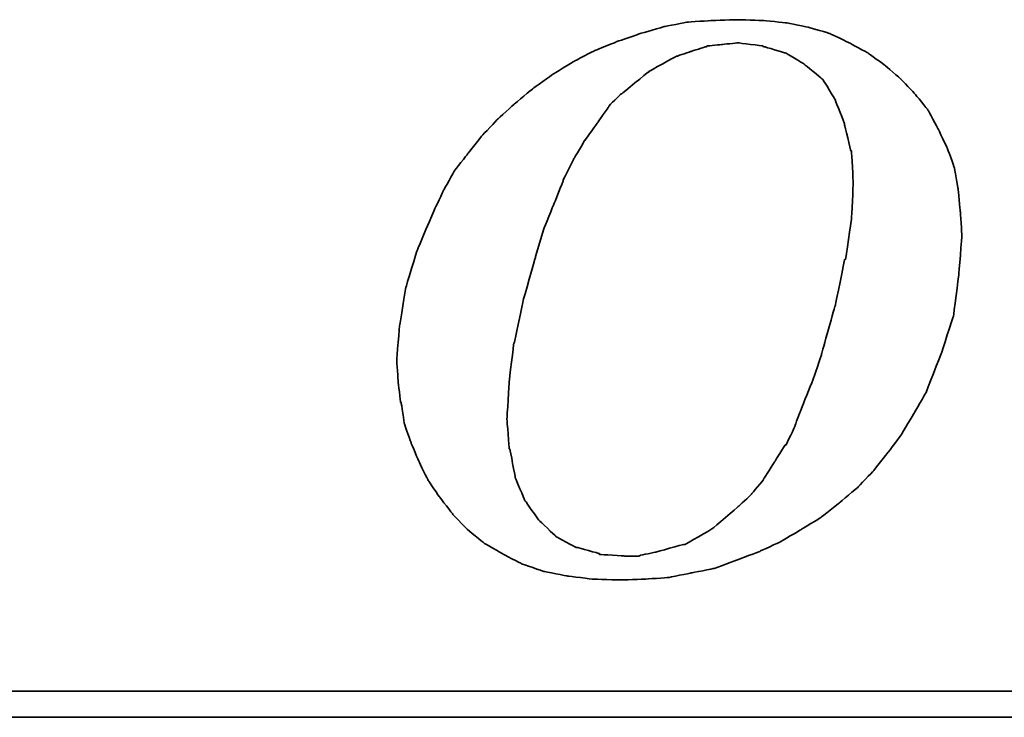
# Model space of a CAD drawing. Header units: millimetres. Extents: x 725 to 1032, y 320 to 423.
# Tile 37 of 55: x 948.49 to 951.8, y 350.54 to 352.88. Entities that reach past the tile are written whole.
import ezdxf

# ---------------------------------------------------------------- set-up
doc = ezdxf.new("R2010")
doc.units = ezdxf.units.MM
doc.header["$LTSCALE"] = 0.15
doc.layers.add('DIM', color=4, linetype='CONTINUOUS')
doc.layers.add('layer 1', color=7, linetype='CONTINUOUS')

# ---------------------------------------------------------------- blocks, each defined once
blk = doc.blocks.new('TBI MOTION logo(完整正式版)')
at = {"layer": 'layer 1', "color": 22, "lineweight": 35}
for points, knots in [([(-11.34375, -6.98375), (-11.34375, -6.98375), (-10.91375, -7.43875), (-10.91375, -7.43875), (-10.91375, -7.43875), (-10.91375, -7.43875), (-10.38625, -7.87125), (-10.38625, -7.87125), (-10.38625, -7.87125), (-10.38625, -7.87125), (-9.81125, -8.20375), (-9.81125, -8.20375), (-9.81125, -8.20375), (-9.81125, -8.20375), (-9.21125, -8.51875), (-9.21125, -8.51875), (-9.21125, -8.51875), (-9.21125, -8.51875), (-8.51625, -8.75875), (-8.51625, -8.75875), (-8.51625, -8.75875), (-8.51625, -8.75875), (-7.77125, -8.90375), (-7.77125, -8.90375), (-7.77125, -8.90375), (-7.77125, -8.90375), (-6.97875, -8.99875), (-6.97875, -8.99875), (-6.97875, -8.99875), (-6.97875, -8.99875), (-6.14125, -9.02375), (-6.14125, -9.02375), (-6.14125, -9.02375), (-6.14125, -9.02375), (-5.37125, -8.99875), (-5.37125, -8.99875), (-5.37125, -8.99875), (-5.37125, -8.99875), (-4.65375, -8.94875), (-4.65375, -8.94875), (-4.65375, -8.94875), (-4.65375, -8.94875), (-3.93375, -8.80625), (-3.93375, -8.80625), (-3.93375, -8.80625), (-3.93375, -8.80625), (-3.21375, -8.66375), (-3.21375, -8.66375), (-3.21375, -8.66375), (-3.21375, -8.66375), (-2.49375, -8.39875), (-2.49375, -8.39875), (-2.49375, -8.39875), (-2.49375, -8.39875), (-1.79875, -8.13375), (-1.79875, -8.13375), (-1.79875, -8.13375), (-1.79875, -8.13375), (-1.17375, -7.84375), (-1.17375, -7.84375), (-1.17375, -7.84375), (-1.17375, -7.84375), (-0.52375, -7.46375), (-0.52375, -7.46375), (-0.52375, -7.46375), (-0.52375, -7.46375), (0.10124, -7.07875), (0.10124, -7.07875), (0.10124, -7.07875), (0.10124, -7.07875), (0.67625, -6.62375), (0.67625, -6.62375), (0.67625, -6.62375), (0.67625, -6.62375), (1.24874, -6.14375), (1.24874, -6.14375), (1.24874, -6.14375), (1.24874, -6.14375), (1.72874, -5.64125), (1.72874, -5.64125), (1.72874, -5.64125), (1.72874, -5.64125), (2.18624, -5.06375), (2.18624, -5.06375), (2.18624, -5.06375), (2.18624, -5.06375), (2.61625, -4.48874), (2.61625, -4.48874), (2.61625, -4.48874), (2.61625, -4.48874), (3.00125, -3.83874), (3.00125, -3.83874), (3.00125, -3.83874), (3.00125, -3.83874), (3.36124, -3.21374), (3.36124, -3.21374), (3.36124, -3.21374), (3.36124, -3.21374), (3.84374, -1.99125), (3.84374, -1.99125), (3.84374, -1.99125), (3.84374, -1.99125), (4.22625, -0.81875), (4.22625, -0.81875), (4.22625, -0.81875), (4.22625, -0.81875), (4.39125, 0.45624), (4.39125, 0.45624), (4.39125, 0.45624), (4.39125, 0.45624), (4.48874, 1.70124), (4.48874, 1.70124), (4.48874, 1.70124), (4.48874, 1.70124), (4.43874, 2.44625), (4.43874, 2.44625), (4.43874, 2.44625), (4.43874, 2.44625), (4.36874, 3.14125), (4.36874, 3.14125), (4.36874, 3.14125), (4.36874, 3.14125), (4.25125, 3.81125), (4.25125, 3.81125), (4.25125, 3.81125), (4.25125, 3.81125), (4.03124, 4.41125), (4.03124, 4.41125), (4.03124, 4.41125), (4.03124, 4.41125), (3.74374, 5.01125), (3.74374, 5.01125), (3.74374, 5.01125), (3.74374, 5.01125), (3.43124, 5.58875), (3.43124, 5.58875), (3.43124, 5.58875), (3.43124, 5.58875), (3.02625, 6.09125), (3.02625, 6.09125), (3.02625, 6.09125), (3.02625, 6.09125), (2.59374, 6.54875), (2.59374, 6.54875), (2.59374, 6.54875), (2.59374, 6.54875), (2.09124, 6.98125), (2.09124, 6.98125), (2.09124, 6.98125), (2.09124, 6.98125), (1.56124, 7.36625), (1.56124, 7.36625), (1.56124, 7.36625), (1.56124, 7.36625), (0.98624, 7.67625), (0.98624, 7.67625), (0.98624, 7.67625), (0.98624, 7.67625), (0.38624, 7.96375), (0.38624, 7.96375), (0.38624, 7.96375), (0.38624, 7.96375), (-0.25875, 8.15625), (-0.25875, 8.15625), (-0.25875, 8.15625), (-0.25875, 8.15625), (-0.98125, 8.30125), (-0.98125, 8.30125), (-0.98125, 8.30125), (-0.98125, 8.30125), (-1.70124, 8.37125), (-1.70124, 8.37125), (-1.70124, 8.37125), (-1.70124, 8.37125), (-2.49375, 8.39624), (-2.49375, 8.39624), (-2.49375, 8.39624), (-2.49375, 8.39624), (-3.28625, 8.37125), (-3.28625, 8.37125), (-3.28625, 8.37125), (-3.28625, 8.37125), (-4.05125, 8.32125), (-4.05125, 8.32125), (-4.05125, 8.32125), (-4.05125, 8.32125), (-4.77375, 8.18125), (-4.77375, 8.18125), (-4.77375, 8.18125), (-4.77375, 8.18125), (-5.51625, 7.96375), (-5.51625, 7.96375), (-5.51625, 7.96375), (-5.51625, 7.96375), (-6.21125, 7.72625), (-6.21125, 7.72625), (-6.21125, 7.72625), (-6.21125, 7.72625), (-6.92875, 7.43625), (-6.92875, 7.43625), (-6.92875, 7.43625), (-6.92875, 7.43625), (-7.57875, 7.10125), (-7.57875, 7.10125), (-7.57875, 7.10125), (-7.57875, 7.10125), (-8.24875, 6.69125), (-8.24875, 6.69125), (-8.24875, 6.69125), (-8.24875, 6.69125), (-8.84875, 6.26125), (-8.84875, 6.26125), (-8.84875, 6.26125), (-8.84875, 6.26125), (-9.42625, 5.78125), (-9.42625, 5.78125), (-9.42625, 5.78125), (-9.42625, 5.78125), (-9.95375, 5.30125), (-9.95375, 5.30125), (-9.95375, 5.30125), (-9.95375, 5.30125), (-10.43375, 4.79624), (-10.43375, 4.79624), (-10.43375, 4.79624), (-10.43375, 4.79624), (-10.88875, 4.22125), (-10.88875, 4.22125), (-10.88875, 4.22125), (-10.88875, 4.22125), (-11.29875, 3.69375), (-11.29875, 3.69375), (-11.29875, 3.69375), (-11.29875, 3.69375), (-11.63375, 3.09125), (-11.63375, 3.09125), (-11.63375, 3.09125), (-11.63375, 3.09125), (-11.91875, 2.49625), (-11.91875, 2.49625), (-11.91875, 2.49625), (-11.91875, 2.49625), (-12.44875, 1.24625), (-12.44875, 1.24625), (-12.44875, 1.24625), (-12.44875, 1.24625), (-12.80875, 0.06874), (-12.80875, 0.06874), (-12.80875, 0.06874), (-12.80875, 0.06874), (-12.99875, -1.07875), (-12.99875, -1.07875), (-12.99875, -1.07875), (-12.99875, -1.07875), (-13.09375, -2.18375), (-13.09375, -2.18375), (-13.09375, -2.18375), (-13.09375, -2.18375), (-13.04875, -2.85375), (-13.04875, -2.85375), (-13.04875, -2.85375), (-13.04875, -2.85375), (-12.97375, -3.50375), (-12.97375, -3.50375), (-12.97375, -3.50375), (-12.97375, -3.50375), (-12.95375, -3.50375), (-12.95375, -3.50375), (-12.95375, -3.50375), (-12.95375, -3.50375), (-12.85375, -4.17375), (-12.85375, -4.17375), (-12.85375, -4.17375), (-12.85375, -4.17375), (-12.63875, -4.77624), (-12.63875, -4.77624), (-12.63875, -4.77624), (-12.63875, -4.77624), (-12.39875, -5.35125), (-12.39875, -5.35125), (-12.39875, -5.35125), (-12.39875, -5.35125), (-12.11375, -5.92875), (-12.11375, -5.92875), (-12.11375, -5.92875), (-12.11375, -5.92875), (-11.75375, -6.45375), (-11.75375, -6.45375), (-11.75375, -6.45375), (-11.75375, -6.45375), (-11.34375, -6.98375), (-11.34375, -6.98375)], [0, 0, 0, 0, 0.01369863, 0.01369863, 0.01369863, 0.01369864, 0.02739726, 0.02739726, 0.02739726, 0.02739727, 0.04109589, 0.04109589, 0.04109589, 0.0410959, 0.05479452, 0.05479452, 0.05479452, 0.05479453, 0.06849315, 0.06849315, 0.06849315, 0.06849316, 0.08219178, 0.08219178, 0.08219178, 0.08219179, 0.09589041, 0.09589041, 0.09589041, 0.09589042, 0.10958904, 0.10958904, 0.10958904, 0.10958905, 0.12328767, 0.12328767, 0.12328767, 0.12328768, 0.1369863, 0.1369863, 0.1369863, 0.13698631, 0.15068493, 0.15068493, 0.15068493, 0.15068494, 0.16438356, 0.16438356, 0.16438356, 0.16438357, 0.17808219, 0.17808219, 0.17808219, 0.1780822, 0.19178082, 0.19178082, 0.19178082, 0.19178083, 0.20547945, 0.20547945, 0.20547945, 0.20547946, 0.21917808, 0.21917808, 0.21917808, 0.21917809, 0.23287671, 0.23287671, 0.23287671, 0.23287672, 0.24657534, 0.24657534, 0.24657534, 0.24657535, 0.26027397, 0.26027397, 0.26027397, 0.26027398, 0.2739726, 0.2739726, 0.2739726, 0.27397261, 0.28767123, 0.28767123, 0.28767123, 0.28767124, 0.30136986, 0.30136986, 0.30136986, 0.30136987, 0.31506849, 0.31506849, 0.31506849, 0.3150685, 0.32876712, 0.32876712, 0.32876712, 0.32876713, 0.34246575, 0.34246575, 0.34246575, 0.34246576, 0.35616438, 0.35616438, 0.35616438, 0.35616439, 0.36986301, 0.36986301, 0.36986301, 0.36986302, 0.38356164, 0.38356164, 0.38356164, 0.38356165, 0.39726027, 0.39726027, 0.39726027, 0.39726028, 0.4109589, 0.4109589, 0.4109589, 0.41095891, 0.42465753, 0.42465753, 0.42465753, 0.42465754, 0.43835616, 0.43835616, 0.43835616, 0.43835617, 0.45205479, 0.45205479, 0.45205479, 0.4520548, 0.46575342, 0.46575342, 0.46575342, 0.46575343, 0.47945205, 0.47945205, 0.47945205, 0.47945206, 0.49315068, 0.49315068, 0.49315068, 0.49315069, 0.50684932, 0.50684932, 0.50684932, 0.50684933, 0.52054795, 0.52054795, 0.52054795, 0.52054796, 0.53424658, 0.53424658, 0.53424658, 0.53424659, 0.54794521, 0.54794521, 0.54794521, 0.54794522, 0.56164384, 0.56164384, 0.56164384, 0.56164385, 0.57534247, 0.57534247, 0.57534247, 0.57534248, 0.5890411, 0.5890411, 0.5890411, 0.58904111, 0.60273973, 0.60273973, 0.60273973, 0.60273974, 0.61643836, 0.61643836, 0.61643836, 0.61643837, 0.63013699, 0.63013699, 0.63013699, 0.630137, 0.64383562, 0.64383562, 0.64383562, 0.64383563, 0.65753425, 0.65753425, 0.65753425, 0.65753426, 0.67123288, 0.67123288, 0.67123288, 0.67123289, 0.68493151, 0.68493151, 0.68493151, 0.68493152, 0.69863014, 0.69863014, 0.69863014, 0.69863015, 0.71232877, 0.71232877, 0.71232877, 0.71232878, 0.7260274, 0.7260274, 0.7260274, 0.72602741, 0.73972603, 0.73972603, 0.73972603, 0.73972604, 0.75342466, 0.75342466, 0.75342466, 0.75342467, 0.76712329, 0.76712329, 0.76712329, 0.7671233, 0.78082192, 0.78082192, 0.78082192, 0.78082193, 0.79452055, 0.79452055, 0.79452055, 0.79452056, 0.80821918, 0.80821918, 0.80821918, 0.80821919, 0.82191781, 0.82191781, 0.82191781, 0.82191782, 0.83561644, 0.83561644, 0.83561644, 0.83561645, 0.84931507, 0.84931507, 0.84931507, 0.84931508, 0.8630137, 0.8630137, 0.8630137, 0.86301371, 0.87671233, 0.87671233, 0.87671233, 0.87671234, 0.89041096, 0.89041096, 0.89041096, 0.89041097, 0.90410959, 0.90410959, 0.90410959, 0.9041096, 0.91780822, 0.91780822, 0.91780822, 0.91780823, 0.93150685, 0.93150685, 0.93150685, 0.93150686, 0.94520548, 0.94520548, 0.94520548, 0.94520549, 0.95890411, 0.95890411, 0.95890411, 0.95890412, 0.97260274, 0.97260274, 0.97260274, 0.97260275, 0.98630137, 0.98630137, 0.98630137, 0.98630138, 1, 1, 1, 1]), ([(-8.77875, 1.03124), (-8.77875, 1.03124), (-8.51625, 1.89625), (-8.51625, 1.89625), (-8.51625, 1.89625), (-8.51625, 1.89625), (-8.20375, 2.66375), (-8.20375, 2.66375), (-8.20375, 2.66375), (-8.20375, 2.66375), (-7.91625, 3.38125), (-7.91625, 3.38125), (-7.91625, 3.38125), (-7.91625, 3.38125), (-7.91625, 3.40624), (-7.91625, 3.40624), (-7.91625, 3.40624), (-7.91625, 3.40624), (-7.57875, 4.07624), (-7.57875, 4.07624), (-7.57875, 4.07624), (-7.57875, 4.07624), (-7.24375, 4.65125), (-7.24375, 4.65125), (-7.24375, 4.65125), (-7.24375, 4.65125), (-7.21875, 4.65125), (-7.21875, 4.65125), (-7.21875, 4.65125), (-7.21875, 4.65125), (-7.21875, 4.67624), (-7.21875, 4.67624), (-7.21875, 4.67624), (-7.21875, 4.67624), (-6.83625, 5.20375), (-6.83625, 5.20375), (-6.83625, 5.20375), (-6.83625, 5.20375), (-6.49875, 5.68625), (-6.49875, 5.68625), (-6.49875, 5.68625), (-6.49875, 5.68625), (-6.49875, 5.70625), (-6.49875, 5.70625), (-6.49875, 5.70625), (-6.49875, 5.70625), (-6.11625, 6.09125), (-6.11625, 6.09125), (-6.11625, 6.09125), (-6.11625, 6.09125), (-6.09125, 6.09125), (-6.09125, 6.09125), (-6.09125, 6.09125), (-6.09125, 6.09125), (-5.27375, 6.76625), (-5.27375, 6.76625), (-5.27375, 6.76625), (-5.27375, 6.76625), (-5.24875, 6.76625), (-5.24875, 6.76625), (-5.24875, 6.76625), (-5.24875, 6.76625), (-5.24875, 6.78625), (-5.24875, 6.78625), (-5.24875, 6.78625), (-5.24875, 6.78625), (-4.38875, 7.26624), (-4.38875, 7.26624), (-4.38875, 7.26624), (-4.38875, 7.26624), (-4.36125, 7.26624), (-4.36125, 7.26624), (-4.36125, 7.26624), (-4.36125, 7.26624), (-3.93375, 7.41125), (-3.93375, 7.41125), (-3.93375, 7.41125), (-3.93375, 7.41125), (-3.47375, 7.55625), (-3.47375, 7.55625), (-3.47375, 7.55625), (-3.47375, 7.55625), (-3.45375, 7.55625), (-3.45375, 7.55625), (-3.45375, 7.55625), (-3.45375, 7.55625), (-3.42875, 7.58124), (-3.42875, 7.58124), (-3.42875, 7.58124), (-3.42875, 7.58124), (-2.97375, 7.62625), (-2.97375, 7.62625), (-2.97375, 7.62625), (-2.97375, 7.62625), (-2.49375, 7.67625), (-2.49375, 7.67625), (-2.49375, 7.67625), (-2.49375, 7.67625), (-2.46875, 7.67625), (-2.46875, 7.67625), (-2.46875, 7.67625), (-2.46875, 7.67625), (-1.70124, 7.58124), (-1.70124, 7.58124), (-1.70124, 7.58124), (-1.70124, 7.58124), (-1.67875, 7.55625), (-1.67875, 7.55625), (-1.67875, 7.55625), (-1.67875, 7.55625), (-1.65375, 7.55625), (-1.65375, 7.55625), (-1.65375, 7.55625), (-1.65375, 7.55625), (-1.03125, 7.36625), (-1.03125, 7.36625), (-1.03125, 7.36625), (-1.03125, 7.36625), (-1.00625, 7.36625), (-1.00625, 7.36625), (-1.00625, 7.36625), (-1.00625, 7.36625), (-0.43124, 7.02624), (-0.43124, 7.02624), (-0.43124, 7.02624), (-0.43124, 7.02624), (-0.40625, 7.00624), (-0.40625, 7.00624), (-0.40625, 7.00624), (-0.40625, 7.00624), (0.12124, 6.57124), (0.12124, 6.57124), (0.12124, 6.57124), (0.12124, 6.57124), (0.14624, 6.54875), (0.14624, 6.54875), (0.14624, 6.54875), (0.14624, 6.54875), (0.17124, 6.52375), (0.17124, 6.52375), (0.17124, 6.52375), (0.17124, 6.52375), (0.55625, 5.89875), (0.55625, 5.89875), (0.55625, 5.89875), (0.55625, 5.89875), (0.55625, 5.87625), (0.55625, 5.87625), (0.55625, 5.87625), (0.55625, 5.87625), (0.84124, 5.15625), (0.84124, 5.15625), (0.84124, 5.15625), (0.84124, 5.15625), (0.84124, 5.13125), (0.84124, 5.13125), (0.84124, 5.13125), (0.84124, 5.13125), (1.03624, 4.31875), (1.03624, 4.31875), (1.03624, 4.31875), (1.03624, 4.31875), (1.05624, 4.31875), (1.05624, 4.31875), (1.05624, 4.31875), (1.05624, 4.31875), (1.05624, 4.29125), (1.05624, 4.29125), (1.05624, 4.29125), (1.05624, 4.29125), (1.10625, 3.33125), (1.10625, 3.33125), (1.10625, 3.33125), (1.10625, 3.33125), (1.10625, 3.30875), (1.10625, 3.30875), (1.10625, 3.30875), (1.10625, 3.30875), (1.05624, 2.20624), (1.05624, 2.20624), (1.05624, 2.20624), (1.05624, 2.20624), (1.05624, 2.18124), (1.05624, 2.18124), (1.05624, 2.18124), (1.05624, 2.18124), (0.86624, 0.93624), (0.86624, 0.93624), (0.86624, 0.93624), (0.86624, 0.93624), (0.84124, 0.93624), (0.84124, 0.93624), (0.84124, 0.93624), (0.84124, 0.93624), (0.55625, -0.45874), (0.55625, -0.45874), (0.55625, -0.45874), (0.55625, -0.45874), (0.12124, -1.99125), (0.12124, -1.99125), (0.12124, -1.99125), (0.12124, -1.99125), (0.12124, -2.01874), (0.12124, -2.01874), (0.12124, -2.01874), (0.12124, -2.01874), (-0.13874, -2.78375), (-0.13874, -2.78375), (-0.13874, -2.78375), (-0.13874, -2.78375), (-0.43124, -3.50375), (-0.43124, -3.50375), (-0.43124, -3.50375), (-0.43124, -3.50375), (-0.69375, -4.19875), (-0.69375, -4.19875), (-0.69375, -4.19875), (-0.69375, -4.19875), (-0.69375, -4.22375), (-0.69375, -4.22375), (-0.69375, -4.22375), (-0.69375, -4.22375), (-0.98125, -4.82374), (-0.98125, -4.82374), (-0.98125, -4.82374), (-0.98125, -4.82374), (-1.00625, -4.82374), (-1.00625, -4.82374), (-1.00625, -4.82374), (-1.00625, -4.82374), (-1.33875, -5.35125), (-1.33875, -5.35125), (-1.33875, -5.35125), (-1.33875, -5.35125), (-1.67875, -5.87875), (-1.67875, -5.87875), (-1.67875, -5.87875), (-1.67875, -5.87875), (-1.67875, -5.90375), (-1.67875, -5.90375), (-1.67875, -5.90375), (-1.67875, -5.90375), (-2.05875, -6.35875), (-2.05875, -6.35875), (-2.05875, -6.35875), (-2.05875, -6.35875), (-2.08375, -6.38375), (-2.08375, -6.38375), (-2.08375, -6.38375), (-2.08375, -6.38375), (-2.46875, -6.74375), (-2.46875, -6.74375), (-2.46875, -6.74375), (-2.46875, -6.74375), (-3.25875, -7.41625), (-3.25875, -7.41625), (-3.25875, -7.41625), (-3.25875, -7.41625), (-3.28625, -7.43875), (-3.28625, -7.43875), (-3.28625, -7.43875), (-3.28625, -7.43875), (-4.12375, -7.91875), (-4.12375, -7.91875), (-4.12375, -7.91875), (-4.12375, -7.91875), (-4.14875, -7.91875), (-4.14875, -7.91875), (-4.14875, -7.91875), (-4.14875, -7.91875), (-4.17125, -7.91875), (-4.17125, -7.91875), (-4.17125, -7.91875), (-4.17125, -7.91875), (-5.03375, -8.15875), (-5.03375, -8.15875), (-5.03375, -8.15875), (-5.03375, -8.15875), (-5.51625, -8.25625), (-5.51625, -8.25625), (-5.51625, -8.25625), (-5.51625, -8.25625), (-5.54125, -8.27875), (-5.54125, -8.27875), (-5.54125, -8.27875), (-5.54125, -8.27875), (-5.56375, -8.27875), (-5.56375, -8.27875), (-5.56375, -8.27875), (-5.56375, -8.27875), (-5.99625, -8.27875), (-5.99625, -8.27875), (-5.99625, -8.27875), (-5.99625, -8.27875), (-6.76375, -8.23125), (-6.76375, -8.23125), (-6.76375, -8.23125), (-6.76375, -8.23125), (-6.78875, -8.23125), (-6.78875, -8.23125), (-6.78875, -8.23125), (-6.78875, -8.23125), (-6.78875, -8.20375), (-6.78875, -8.20375), (-6.78875, -8.20375), (-6.78875, -8.20375), (-7.45875, -8.01375), (-7.45875, -8.01375), (-7.45875, -8.01375), (-7.45875, -8.01375), (-7.48375, -8.01375), (-7.48375, -8.01375), (-7.48375, -8.01375), (-7.48375, -8.01375), (-7.50875, -8.01375), (-7.50875, -8.01375), (-7.50875, -8.01375), (-7.50875, -8.01375), (-8.13125, -7.67875), (-8.13125, -7.67875), (-8.13125, -7.67875), (-8.13125, -7.67875), (-8.15625, -7.65375), (-8.15625, -7.65375), (-8.15625, -7.65375), (-8.15625, -7.65375), (-8.65875, -7.17375), (-8.65875, -7.17375), (-8.65875, -7.17375), (-8.65875, -7.17375), (-8.68375, -7.14875), (-8.68375, -7.14875), (-8.68375, -7.14875), (-8.68375, -7.14875), (-9.08875, -6.57375), (-9.08875, -6.57375), (-9.08875, -6.57375), (-9.08875, -6.57375), (-9.11375, -6.54875), (-9.11375, -6.54875), (-9.11375, -6.54875), (-9.11375, -6.54875), (-9.11375, -6.52875), (-9.11375, -6.52875), (-9.11375, -6.52875), (-9.11375, -6.52875), (-9.40375, -5.85375), (-9.40375, -5.85375), (-9.40375, -5.85375), (-9.40375, -5.85375), (-9.40375, -5.82875), (-9.40375, -5.82875), (-9.40375, -5.82875), (-9.40375, -5.82875), (-9.56875, -4.96875), (-9.56875, -4.96875), (-9.56875, -4.96875), (-9.56875, -4.96875), (-9.59375, -4.94375), (-9.59375, -4.94375), (-9.59375, -4.94375), (-9.59375, -4.94375), (-9.66375, -4.03375), (-9.66375, -4.03375), (-9.66375, -4.03375), (-9.66375, -4.03375), (-9.66375, -4.00875), (-9.66375, -4.00875), (-9.66375, -4.00875), (-9.66375, -4.00875), (-9.59375, -2.85375), (-9.59375, -2.85375), (-9.59375, -2.85375), (-9.59375, -2.85375), (-9.45125, -1.65875), (-9.45125, -1.65875), (-9.45125, -1.65875), (-9.45125, -1.65875), (-9.42625, -1.63375), (-9.42625, -1.63375), (-9.42625, -1.63375), (-9.42625, -1.63375), (-9.16125, -0.33875), (-9.16125, -0.33875), (-9.16125, -0.33875), (-9.16125, -0.33875), (-8.77875, 1.00624), (-8.77875, 1.00624), (-8.77875, 1.00624), (-8.77875, 1.00624), (-8.77875, 1.03124), (-8.77875, 1.03124)], [0, 0, 0, 0, 0.01020408, 0.01020408, 0.01020408, 0.01020409, 0.02040816, 0.02040816, 0.02040816, 0.02040817, 0.03061224, 0.03061224, 0.03061224, 0.03061225, 0.04081633, 0.04081633, 0.04081633, 0.04081634, 0.05102041, 0.05102041, 0.05102041, 0.05102042, 0.06122449, 0.06122449, 0.06122449, 0.0612245, 0.07142857, 0.07142857, 0.07142857, 0.07142858, 0.08163265, 0.08163265, 0.08163265, 0.08163266, 0.09183673, 0.09183673, 0.09183673, 0.09183674, 0.10204082, 0.10204082, 0.10204082, 0.10204083, 0.1122449, 0.1122449, 0.1122449, 0.11224491, 0.12244898, 0.12244898, 0.12244898, 0.12244899, 0.13265306, 0.13265306, 0.13265306, 0.13265307, 0.14285714, 0.14285714, 0.14285714, 0.14285715, 0.15306122, 0.15306122, 0.15306122, 0.15306123, 0.16326531, 0.16326531, 0.16326531, 0.16326532, 0.17346939, 0.17346939, 0.17346939, 0.1734694, 0.18367347, 0.18367347, 0.18367347, 0.18367348, 0.19387755, 0.19387755, 0.19387755, 0.19387756, 0.20408163, 0.20408163, 0.20408163, 0.20408164, 0.21428571, 0.21428571, 0.21428571, 0.21428572, 0.2244898, 0.2244898, 0.2244898, 0.22448981, 0.23469388, 0.23469388, 0.23469388, 0.23469389, 0.24489796, 0.24489796, 0.24489796, 0.24489797, 0.25510204, 0.25510204, 0.25510204, 0.25510205, 0.26530612, 0.26530612, 0.26530612, 0.26530613, 0.2755102, 0.2755102, 0.2755102, 0.27551021, 0.28571429, 0.28571429, 0.28571429, 0.2857143, 0.29591837, 0.29591837, 0.29591837, 0.29591838, 0.30612245, 0.30612245, 0.30612245, 0.30612246, 0.31632653, 0.31632653, 0.31632653, 0.31632654, 0.32653061, 0.32653061, 0.32653061, 0.32653062, 0.33673469, 0.33673469, 0.33673469, 0.3367347, 0.34693878, 0.34693878, 0.34693878, 0.34693879, 0.35714286, 0.35714286, 0.35714286, 0.35714287, 0.36734694, 0.36734694, 0.36734694, 0.36734695, 0.37755102, 0.37755102, 0.37755102, 0.37755103, 0.3877551, 0.3877551, 0.3877551, 0.38775511, 0.39795918, 0.39795918, 0.39795918, 0.39795919, 0.40816327, 0.40816327, 0.40816327, 0.40816328, 0.41836735, 0.41836735, 0.41836735, 0.41836736, 0.42857143, 0.42857143, 0.42857143, 0.42857144, 0.43877551, 0.43877551, 0.43877551, 0.43877552, 0.44897959, 0.44897959, 0.44897959, 0.4489796, 0.45918367, 0.45918367, 0.45918367, 0.45918368, 0.46938776, 0.46938776, 0.46938776, 0.46938777, 0.47959184, 0.47959184, 0.47959184, 0.47959185, 0.48979592, 0.48979592, 0.48979592, 0.48979593, 0.5, 0.5, 0.5, 0.50000001, 0.51020408, 0.51020408, 0.51020408, 0.51020409, 0.52040816, 0.52040816, 0.52040816, 0.52040817, 0.53061224, 0.53061224, 0.53061224, 0.53061225, 0.54081633, 0.54081633, 0.54081633, 0.54081634, 0.55102041, 0.55102041, 0.55102041, 0.55102042, 0.56122449, 0.56122449, 0.56122449, 0.5612245, 0.57142857, 0.57142857, 0.57142857, 0.57142858, 0.58163265, 0.58163265, 0.58163265, 0.58163266, 0.59183673, 0.59183673, 0.59183673, 0.59183674, 0.60204082, 0.60204082, 0.60204082, 0.60204083, 0.6122449, 0.6122449, 0.6122449, 0.61224491, 0.62244898, 0.62244898, 0.62244898, 0.62244899, 0.63265306, 0.63265306, 0.63265306, 0.63265307, 0.64285714, 0.64285714, 0.64285714, 0.64285715, 0.65306122, 0.65306122, 0.65306122, 0.65306123, 0.66326531, 0.66326531, 0.66326531, 0.66326532, 0.67346939, 0.67346939, 0.67346939, 0.6734694, 0.68367347, 0.68367347, 0.68367347, 0.68367348, 0.69387755, 0.69387755, 0.69387755, 0.69387756, 0.70408163, 0.70408163, 0.70408163, 0.70408164, 0.71428571, 0.71428571, 0.71428571, 0.71428572, 0.7244898, 0.7244898, 0.7244898, 0.72448981, 0.73469388, 0.73469388, 0.73469388, 0.73469389, 0.74489796, 0.74489796, 0.74489796, 0.74489797, 0.75510204, 0.75510204, 0.75510204, 0.75510205, 0.76530612, 0.76530612, 0.76530612, 0.76530613, 0.7755102, 0.7755102, 0.7755102, 0.77551021, 0.78571429, 0.78571429, 0.78571429, 0.7857143, 0.79591837, 0.79591837, 0.79591837, 0.79591838, 0.80612245, 0.80612245, 0.80612245, 0.80612246, 0.81632653, 0.81632653, 0.81632653, 0.81632654, 0.82653061, 0.82653061, 0.82653061, 0.82653062, 0.83673469, 0.83673469, 0.83673469, 0.8367347, 0.84693878, 0.84693878, 0.84693878, 0.84693879, 0.85714286, 0.85714286, 0.85714286, 0.85714287, 0.86734694, 0.86734694, 0.86734694, 0.86734695, 0.87755102, 0.87755102, 0.87755102, 0.87755103, 0.8877551, 0.8877551, 0.8877551, 0.88775511, 0.89795918, 0.89795918, 0.89795918, 0.89795919, 0.90816327, 0.90816327, 0.90816327, 0.90816328, 0.91836735, 0.91836735, 0.91836735, 0.91836736, 0.92857143, 0.92857143, 0.92857143, 0.92857144, 0.93877551, 0.93877551, 0.93877551, 0.93877552, 0.94897959, 0.94897959, 0.94897959, 0.9489796, 0.95918367, 0.95918367, 0.95918367, 0.95918368, 0.96938776, 0.96938776, 0.96938776, 0.96938777, 0.97959184, 0.97959184, 0.97959184, 0.97959185, 0.98979592, 0.98979592, 0.98979592, 0.98979593, 1, 1, 1, 1]), ([(75.90875, -9.47875), (75.90875, -9.47875), (75.90875, -12.28625), (75.90875, -12.28625), (75.90875, -12.28625), (75.90875, -12.28625), (75.90875, -12.47875), (75.90875, -12.47875), (75.90875, -12.47875), (75.90875, -12.47875), (75.71625, -12.47875), (75.71625, -12.47875), (75.71625, -12.47875), (75.71625, -12.47875), (-88.32875, -12.47875), (-88.32875, -12.47875), (-88.32875, -12.47875), (-88.32875, -12.47875), (-88.32875, -13.29375), (-88.32875, -13.29375), (-88.32875, -13.29375), (-88.32875, -13.29375), (82.89125, -13.29375), (82.89125, -13.29375), (82.89125, -13.29375), (82.89125, -13.29375), (75.90875, -9.47875), (75.90875, -9.47875)], [0, 0, 0, 0, 0.14285714, 0.14285714, 0.14285714, 0.14285715, 0.28571429, 0.28571429, 0.28571429, 0.2857143, 0.42857143, 0.42857143, 0.42857143, 0.42857144, 0.57142857, 0.57142857, 0.57142857, 0.57142858, 0.71428571, 0.71428571, 0.71428571, 0.71428572, 0.85714286, 0.85714286, 0.85714286, 0.85714287, 1, 1, 1, 1])]:
    blk.add_open_spline(points, degree=3, knots=knots, dxfattribs=at)

msp = doc.modelspace()

# ---------------------------------------------------------------- block references
at = {"layer": 'DIM', "color": 7, "xscale": 0.1080406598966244, "yscale": 0.1080406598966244, "zscale": 0.1080406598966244}
msp.add_blockref('TBI MOTION logo(完整正式版)', (951.1725, 351.9746), dxfattribs=at)

doc.saveas('drawing.dxf')
